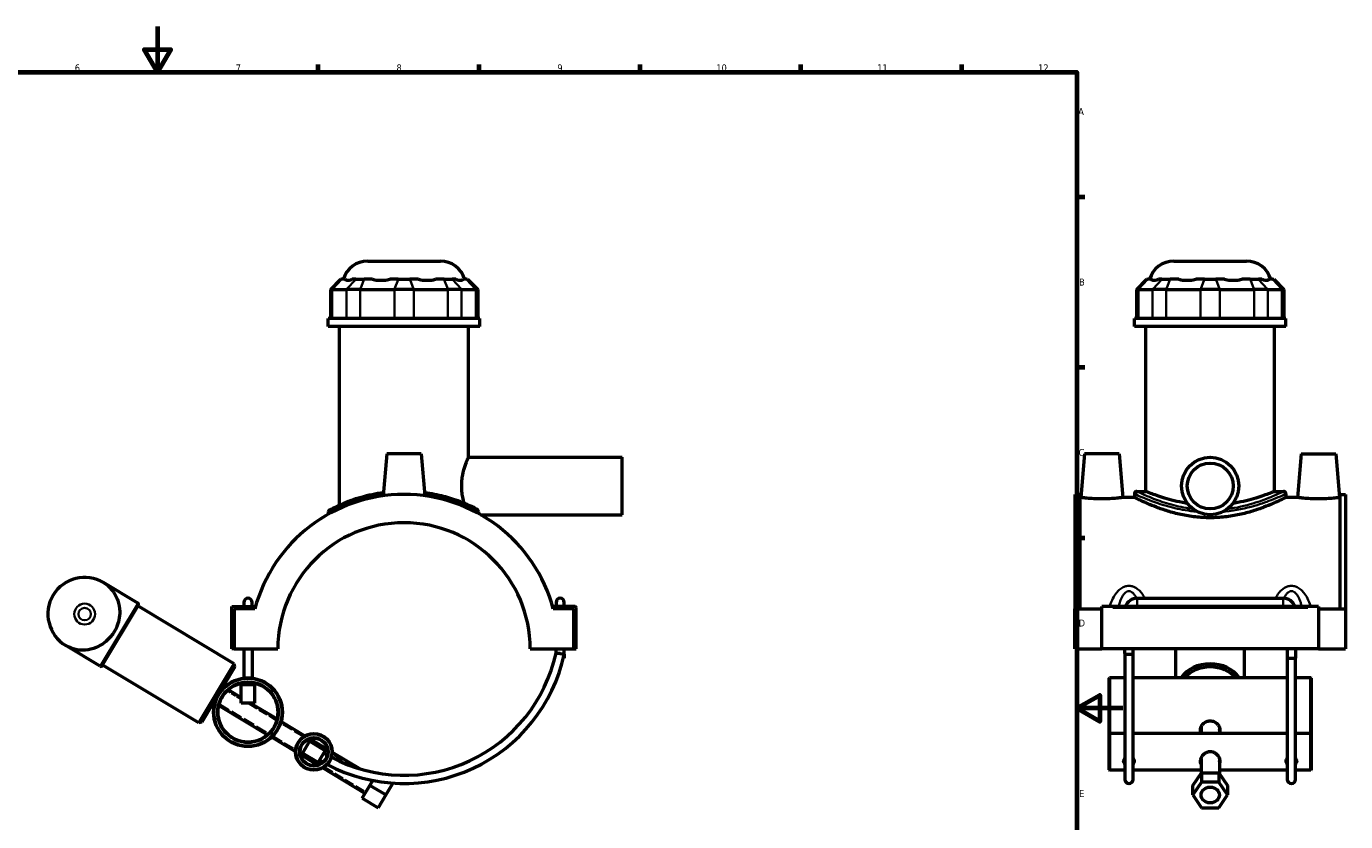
# Model space of a CAD drawing. Header units: millimetres. Extents: x 0 to 1084, y -8 to 1311.
# Tile 3 of 6: x 363 to 938, y 248 to 594. Entities that reach past the tile are written whole.
import ezdxf

# ---------------------------------------------------------------- set-up
doc = ezdxf.new("R2010")
doc.units = ezdxf.units.MM
doc.linetypes.add('DASHED', pattern=[0.2067, 0.1654, -0.0413])
for name, color, linetype, lineweight in [('Border (ANSI)', 7, 'Continuous', 70), ('Hidden Narrow (ANSI)', 7, 'DASHED', 25), ('Visible (ANSI)', 7, 'Continuous', 50), ('Visible Narrow (ANSI)', 7, 'Continuous', 35)]:
    doc.layers.add(name, color=color, linetype=linetype, lineweight=lineweight)
doc.styles.add('Note Text (ANSI)', font='tahoma.ttf')

# ---------------------------------------------------------------- blocks, each defined once
blk = doc.blocks.new('Borders Default Border')
at = {"layer": 'Border (ANSI)'}
for p, q in [((490.58, 574), (490.58, 577.45)), ((560.67, 574), (560.67, 577.45)), ((630.75, 574), (630.75, 577.45)), ((700.83, 574), (700.83, 577.45)), ((770.92, 574), (770.92, 577.45)), ((821, 519.75), (824.45, 519.75)), ((821, 445.5), (824.45, 445.5)), ((821, 371.25), (824.45, 371.25))]:
    blk.add_line(p, q, dxfattribs=at)
at = {"layer": 'Border (ANSI)', "flags": 128}
for points in [[(420.5, 594), (420.5, 574), (414.73, 584), (426.27, 584), (420.5, 574)], [(20, 20), (20, 574), (821, 574), (821, 20), (20, 20)], [(841, 297), (821, 297), (831, 302.77), (831, 291.23), (821, 297)]]:
    blk.add_lwpolyline(points, dxfattribs=at)
at = {"layer": 'Border (ANSI)', "attachment_point": 7, "style": 'Note Text (ANSI)'}
for s, insert, char_height in [('6', (384.49, 574.34), 3.05), ('7', (454.6, 574.4), 3.05), ('8', (524.63, 574.33), 3.05), ('9', (594.7, 574.34), 3.05), ('10', (663.96, 574.34), 3.048), ('11', (734.04, 574.4), 3.048), ('12', (804.13, 574.4), 3.048), ('A', (821.63, 555.35), 3.05), ('B', (821.99, 481.1), 3.05), ('C', (821.8, 406.8), 3.05), ('D', (821.81, 332.6), 3.05), ('E', (822.05, 258.35), 3.05)]:
    blk.add_mtext(s, dxfattribs=dict(at, insert=insert, char_height=char_height))

msp = doc.modelspace()

# ---------------------------------------------------------------- linework, layer by layer
at = {"layer": 'Hidden Narrow (ANSI)', "ltscale": 0.681111}
for p, q in [((449.052, 305.601), (448.746, 305.785)), ((445.392, 300.203), (445.698, 300.019))]:
    msp.add_line(p, q, dxfattribs=at)
at = {"layer": 'Hidden Narrow (ANSI)', "ltscale": 30.444231}
msp.add_line((447.461, 298.959), (469.037, 285.995), dxfattribs=at)
at = {"layer": 'Hidden Narrow (ANSI)', "ltscale": 13.579135}
msp.add_line((456.926, 300.869), (450.815, 304.541), dxfattribs=at)
at = {"layer": 'Hidden Narrow (ANSI)', "ltscale": 24.081869}
msp.add_line((472.391, 291.577), (459.591, 299.268), dxfattribs=at)
at = {"layer": 'Hidden Narrow (ANSI)', "ltscale": 27.973606}
for p, q in [((484.067, 284.562), (474.154, 290.518)), ((470.8, 284.936), (480.713, 278.98))]:
    msp.add_line(p, q, dxfattribs=at)
at = {"layer": 'Hidden Narrow (ANSI)', "ltscale": 24.381659}
for p, q in [((494.65, 278.203), (486.01, 283.394)), ((482.656, 277.812), (491.296, 272.621))]:
    msp.add_line(p, q, dxfattribs=at)
at = {"layer": 'Hidden Narrow (ANSI)', "ltscale": 25.804401}
msp.add_line((505.738, 271.54), (496.594, 277.035), dxfattribs=at)
at = {"layer": 'Hidden Narrow (ANSI)', "ltscale": 25.615032}
msp.add_line((493.24, 271.453), (511.394, 260.545), dxfattribs=at)
at = {"layer": 'Visible (ANSI)'}
for p, q in [((512.103, 491.807), (543.749, 491.807)), ((863.286, 491.807), (894.931, 491.807)), ((500.232, 483.827), (495.832, 479.427)), ((500.232, 483.827), (500.735, 483.827)), ((502.275, 483.827), (500.735, 483.827)), ((506.913, 483.827), (505.372, 483.827)), ((506.913, 483.827), (510.485, 483.827)), ((514.204, 483.827), (510.485, 483.827)), ((525.4, 483.827), (521.681, 483.827)), ((525.4, 483.827), (530.452, 483.827)), ((534.171, 483.827), (530.452, 483.827)), ((545.367, 483.827), (541.648, 483.827)), ((545.367, 483.827), (548.939, 483.827)), ((550.48, 483.827), (548.939, 483.827)), ((555.117, 483.827), (553.577, 483.827)), ((555.117, 483.827), (555.62, 483.827)), ((555.62, 483.827), (560.02, 479.427)), ((851.415, 483.827), (847.015, 479.427)), ((851.415, 483.827), (851.917, 483.827)), ((853.458, 483.827), (851.917, 483.827)), ((858.096, 483.827), (856.555, 483.827)), ((858.096, 483.827), (861.667, 483.827)), ((865.387, 483.827), (861.667, 483.827)), ((876.583, 483.827), (872.864, 483.827)), ((876.583, 483.827), (881.634, 483.827)), ((885.354, 483.827), (881.634, 483.827)), ((896.55, 483.827), (892.831, 483.827)), ((896.55, 483.827), (900.122, 483.827)), ((901.662, 483.827), (900.122, 483.827)), ((906.3, 483.827), (904.759, 483.827)), ((906.3, 483.827), (906.802, 483.827)), ((906.802, 483.827), (911.202, 479.427)), ((496.67, 479.427), (495.832, 479.427)), ((495.832, 479.427), (495.832, 466.727)), ((496.67, 479.427), (502.848, 479.427)), ((508.801, 479.427), (502.848, 479.427)), ((508.801, 479.427), (523.717, 479.427)), ((532.136, 479.427), (523.717, 479.427)), ((532.136, 479.427), (547.051, 479.427)), ((553.004, 479.427), (547.051, 479.427)), ((553.004, 479.427), (559.182, 479.427)), ((560.02, 479.427), (559.182, 479.427)), ((560.02, 479.427), (560.02, 466.727)), ((847.852, 479.427), (847.015, 479.427)), ((847.015, 479.427), (847.015, 466.727)), ((847.852, 479.427), (854.03, 479.427)), ((859.984, 479.427), (854.03, 479.427)), ((859.984, 479.427), (874.899, 479.427)), ((883.318, 479.427), (874.899, 479.427)), ((883.318, 479.427), (898.234, 479.427)), ((904.187, 479.427), (898.234, 479.427)), ((904.187, 479.427), (910.365, 479.427)), ((911.202, 479.427), (910.365, 479.427)), ((911.202, 479.427), (911.202, 466.727)), ((560.926, 466.727), (494.926, 466.727)), ((494.926, 463.307), (494.926, 466.727)), ((560.926, 463.307), (560.926, 466.727)), ((912.109, 466.727), (846.109, 466.727)), ((846.109, 463.307), (846.109, 466.727)), ((912.109, 463.307), (912.109, 466.727)), ((560.926, 463.307), (494.926, 463.307)), ((499.876, 385.454), (499.876, 463.307)), ((555.976, 406.307), (555.976, 463.307)), ((912.109, 463.307), (846.109, 463.307)), ((851.059, 391.447), (851.059, 463.307)), ((907.159, 391.447), (907.159, 463.307)), ((520.426, 407.807), (518.825, 389.509)), ((535.426, 407.807), (520.426, 407.807)), ((535.426, 407.807), (537.027, 389.509)), ((555.976, 406.307), (622.926, 406.307)), ((622.926, 381.307), (622.926, 406.307)), ((824.409, 407.807), (822.746, 388.807)), ((839.409, 407.807), (824.409, 407.807)), ((839.409, 407.807), (841.071, 388.807)), ((918.809, 407.807), (917.146, 388.807)), ((918.809, 407.807), (933.809, 407.807)), ((933.809, 407.807), (935.471, 388.807)), ((847.209, 391.447), (851.059, 391.447)), ((907.159, 391.447), (911.009, 391.447)), ((820.109, 390.127), (820.109, 340.307)), ((820.109, 390.127), (822.469, 390.127)), ((822.469, 340.307), (822.469, 390.127)), ((822.746, 388.807), (822.469, 388.807)), ((846.109, 388.807), (841.071, 388.807)), ((846.109, 390.347), (846.109, 388.807)), ((912.109, 390.347), (912.109, 388.807)), ((917.146, 388.807), (912.109, 388.807)), ((935.749, 388.807), (935.471, 388.807)), ((935.749, 340.307), (935.749, 390.127)), ((935.749, 390.127), (938.109, 390.127)), ((938.109, 390.127), (938.109, 340.307)), ((494.926, 382.338), (494.926, 381.484)), ((561.239, 381.307), (622.926, 381.307)), ((412.022, 342.718), (397.022, 351.731)), ((847.309, 344.907), (910.909, 344.907)), ((412.193, 342.032), (396.227, 315.46)), ((453.937, 316.366), (411.936, 341.603)), ((452.926, 341.307), (463.198, 341.307)), ((452.926, 322.857), (452.926, 341.307)), ((462.92, 340.307), (453.926, 340.307)), ((453.926, 340.307), (453.926, 322.857)), ((458.126, 343.107), (458.126, 341.307)), ((461.726, 341.307), (461.726, 343.107)), ((602.426, 341.307), (592.654, 341.307)), ((601.926, 340.307), (592.932, 340.307)), ((594.126, 343.107), (594.126, 341.307)), ((597.726, 341.307), (597.726, 343.107)), ((601.926, 322.857), (601.926, 340.307)), ((602.926, 322.857), (602.926, 340.807)), ((820.109, 340.307), (831.909, 340.307)), ((820.109, 322.857), (820.109, 340.307)), ((831.909, 340.807), (831.909, 341.307)), ((926.309, 341.307), (831.909, 341.307)), ((831.909, 322.857), (831.909, 340.807)), ((926.309, 341.307), (926.309, 340.807)), ((926.309, 340.807), (926.309, 322.857)), ((926.309, 340.307), (938.109, 340.307)), ((938.109, 340.307), (938.109, 322.857)), ((395.541, 315.289), (380.541, 324.302)), ((453.926, 322.857), (452.926, 322.857)), ((453.926, 322.857), (472.926, 322.857)), ((458.126, 322.857), (458.126, 310.16)), ((461.726, 322.857), (461.726, 310.16)), ((582.926, 322.857), (601.926, 322.857)), ((594.126, 320.982), (594.126, 322.857)), ((597.726, 320.593), (597.726, 322.857)), ((601.926, 322.857), (602.926, 322.857)), ((820.109, 322.857), (831.909, 322.857)), ((926.309, 322.857), (831.909, 322.857)), ((841.909, 320.787), (841.909, 322.857)), ((845.509, 320.787), (845.509, 322.857)), ((864.109, 310.268), (864.109, 322.857)), ((894.109, 310.268), (894.109, 322.857)), ((912.709, 322.857), (912.709, 318.746)), ((916.309, 322.857), (916.309, 318.746)), ((926.309, 322.857), (938.109, 322.857)), ((438.486, 290.651), (453.937, 316.366)), ((454.279, 314.994), (453.937, 316.366)), ((595.926, 320.787), (597.726, 320.593)), ((597.303, 318.746), (597.726, 318.746)), ((597.726, 320.593), (597.685, 320.403)), ((597.726, 320.593), (597.726, 318.746)), ((841.909, 320.787), (841.909, 266.007)), ((845.509, 266.007), (845.509, 320.787)), ((912.709, 318.746), (916.309, 318.746)), ((912.709, 318.746), (912.709, 266.007)), ((916.309, 266.007), (916.309, 318.746)), ((438.486, 290.651), (396.485, 315.888)), ((454.279, 314.994), (439.858, 290.993)), ((449.129, 306.422), (449.594, 306.143)), ((451.384, 305.068), (456.926, 301.737)), ((462.926, 307.268), (456.926, 307.268)), ((456.926, 299.268), (456.926, 307.268)), ((458.126, 308.143), (458.126, 307.268)), ((461.726, 308.143), (461.726, 307.268)), ((462.926, 299.268), (462.926, 307.268)), ((835.109, 310.068), (835.309, 310.268)), ((835.109, 285.807), (835.109, 310.068)), ((835.309, 310.268), (835.309, 286.007)), ((841.709, 310.268), (835.309, 310.268)), ((912.509, 310.268), (845.709, 310.268)), ((922.909, 310.268), (916.509, 310.268)), ((922.909, 286.007), (922.909, 310.268)), ((923.109, 310.068), (922.909, 310.268)), ((923.109, 310.068), (923.109, 285.807)), ((445.008, 299.565), (445.474, 299.285)), ((462.926, 299.268), (456.926, 299.268)), ((461.035, 299.268), (472.589, 292.326)), ((447.263, 298.21), (468.469, 285.469)), ((439.858, 290.993), (438.486, 290.651)), ((474.378, 291.251), (484.775, 285.004)), ((875.109, 288.809), (875.109, 286.007)), ((883.109, 288.809), (883.109, 286.007)), ((470.258, 284.394), (480.654, 278.147)), ((486.77, 282.639), (483.679, 277.496)), ((493.627, 278.519), (486.77, 282.639)), ((486.88, 283.739), (494.547, 279.133)), ((835.109, 285.807), (835.309, 286.007)), ((835.109, 270.207), (835.109, 285.807)), ((835.309, 286.007), (835.309, 270.007)), ((841.909, 286.007), (835.309, 286.007)), ((912.709, 286.007), (845.509, 286.007)), ((922.909, 286.007), (916.309, 286.007)), ((922.909, 270.007), (922.909, 286.007)), ((923.109, 285.807), (922.909, 286.007)), ((923.109, 285.807), (923.109, 270.207)), ((482.76, 276.882), (490.426, 272.275)), ((490.537, 273.376), (483.679, 277.496)), ((490.537, 273.376), (493.627, 278.519)), ((496.652, 277.868), (508.826, 270.553)), ((492.532, 271.01), (511.01, 259.907)), ((835.109, 270.207), (835.309, 270.007)), ((875.109, 275.185), (875.109, 268.532)), ((883.109, 275.185), (883.109, 268.532)), ((923.109, 270.207), (922.909, 270.007)), ((513.07, 263.336), (514.374, 265.505)), ((516.355, 268.801), (516.416, 268.903)), ((516.416, 268.903), (516.677, 268.746)), ((523.028, 264.375), (519.928, 259.216)), ((841.909, 270.007), (835.309, 270.007)), ((875.109, 270.007), (845.509, 270.007)), ((871.609, 263.336), (875.359, 268.903)), ((875.359, 264.783), (871.609, 259.216)), ((875.359, 268.903), (875.359, 264.783)), ((875.359, 268.903), (882.859, 268.903)), ((882.859, 264.783), (875.359, 264.783)), ((882.859, 268.903), (882.859, 264.783)), ((882.859, 268.903), (886.609, 263.336)), ((886.609, 259.216), (882.859, 264.783)), ((912.709, 270.007), (883.109, 270.007)), ((922.909, 270.007), (916.309, 270.007)), ((509.725, 257.768), (513.07, 263.336)), ((519.928, 259.216), (513.07, 263.336)), ((519.928, 259.216), (516.583, 253.648)), ((871.609, 259.216), (871.609, 263.336)), ((871.609, 259.216), (875.359, 253.648)), ((882.859, 253.648), (886.609, 259.216)), ((886.609, 263.336), (886.609, 259.216)), ((509.725, 257.768), (516.583, 253.648)), ((875.359, 253.648), (882.859, 253.648))]:
    msp.add_line(p, q, dxfattribs=at)
for centre, radius in [((879.109, 393.807), 12.5), ((879.109, 393.807), 10), ((459.926, 295.268), 15), ((459.926, 295.268), 14.8), ((459.926, 295.268), 13.2), ((459.926, 295.268), 13), ((488.653, 278.007), 8), ((488.653, 278.007), 7.8), ((488.653, 278.007), 6.2), ((488.653, 278.007), 6)]:
    msp.add_circle(centre, radius, dxfattribs=at)
for centre, radius, start, end in [((512.103, 480.807), 11, 90, 164.065072), ((543.749, 480.807), 11, 15.934928, 90), ((863.286, 480.807), 11, 90, 164.065072), ((894.931, 480.807), 11, 15.934928, 90), ((847.209, 390.347), 1.1, 90, 180), ((911.009, 390.347), 1.1, 0, 90), ((527.926, 322.807), 67.32, 15.067242, 164.932758), ((496.026, 382.338), 1.1, 118.184524, 180), ((527.926, 322.807), 55, 0.052087, 179.947913), ((388.781, 338.016), 16, 59, 239), ((459.926, 343.107), 1.8, 0, 180), ((595.926, 343.107), 1.8, 0, 180), ((847.309, 339.507), 5.4, 90, 160.528779), ((910.909, 339.507), 5.4, 19.471221, 90), ((411.765, 342.289), 0.5, 329, 59), ((602.426, 340.807), 0.5, 0, 90), ((527.926, 335.602), 71.395, 242.065272, 347.70902), ((527.926, 335.602), 67.795, 242.187703, 347.546285), ((395.799, 315.717), 0.5, 239, 329), ((527.926, 335.602), 67.795, 239, 240.451035), ((527.926, 335.602), 71.395, 239, 240.388639), ((843.709, 266.007), 1.8, 180, 0), ((914.509, 266.007), 1.8, 180, 0)]:
    msp.add_arc(centre, radius, start, end, dxfattribs=at)
for centre, major_axis, ratio, start_param, end_param in [((843.709, 320.787), (-1.8, 0), 0.1076723, 0, 3.1415927), ((879.109, 303.509), (-15, 0), 0.8571673, 3.6951485, 5.7296294), ((879.109, 302.994), (14, 0), 0.8571673, 0.6512551, 2.4903375), ((843.709, 275.947), (3, 0), 0.8571673, 3.9604247, 4.0688879), ((843.709, 275.947), (3, 0), 0.8571673, 5.3558901, 5.4643533), ((914.509, 275.947), (-3, 0), 0.8571673, 0.8188321, 0.9272952), ((914.509, 275.947), (-3, 0), 0.8571673, 2.2142974, 2.3227606)]:
    msp.add_ellipse(centre, major_axis=major_axis, ratio=ratio, start_param=start_param, end_param=end_param, dxfattribs=at)
for major_axis in [(4, 0), (-4, 0)]:
    msp.add_ellipse((879.109, 259.216), major_axis=major_axis, ratio=0.8571673, dxfattribs=at)
for points, knots in [([(502.275, 483.827), (502.342, 483.747), (502.422, 483.677), (502.753, 483.47), (503.078, 483.403), (503.432, 483.403), (503.787, 483.403), (504.236, 483.47), (504.95, 483.677), (505.158, 483.747), (505.372, 483.827)], [4.45870578, 4.45870578, 4.45870578, 4.45870578, 4.56597929, 4.56597929, 4.84390204, 4.84390204, 4.84390204, 5.1218248, 5.1218248, 5.22909831, 5.22909831, 5.22909831, 5.22909831]), ([(514.204, 483.827), (514.513, 483.747), (514.834, 483.677), (516.016, 483.47), (516.925, 483.403), (517.78, 483.403), (518.636, 483.403), (519.596, 483.47), (520.937, 483.677), (521.312, 483.747), (521.681, 483.827)], [4.45870578, 4.45870578, 4.45870578, 4.45870578, 4.56597929, 4.56597929, 4.84390204, 4.84390204, 4.84390204, 5.1218248, 5.1218248, 5.22909831, 5.22909831, 5.22909831, 5.22909831]), ([(534.171, 483.827), (534.541, 483.747), (534.915, 483.677), (536.256, 483.47), (537.216, 483.403), (538.072, 483.403), (538.928, 483.403), (539.836, 483.47), (541.018, 483.677), (541.339, 483.747), (541.648, 483.827)], [4.45870578, 4.45870578, 4.45870578, 4.45870578, 4.56597929, 4.56597929, 4.84390204, 4.84390204, 4.84390204, 5.1218248, 5.1218248, 5.22909831, 5.22909831, 5.22909831, 5.22909831]), ([(550.48, 483.827), (550.694, 483.747), (550.902, 483.677), (551.616, 483.47), (552.065, 483.403), (552.42, 483.403), (552.774, 483.403), (553.099, 483.47), (553.43, 483.677), (553.51, 483.747), (553.577, 483.827)], [4.45870578, 4.45870578, 4.45870578, 4.45870578, 4.56597929, 4.56597929, 4.84390204, 4.84390204, 4.84390204, 5.1218248, 5.1218248, 5.22909831, 5.22909831, 5.22909831, 5.22909831]), ([(853.458, 483.827), (853.525, 483.747), (853.604, 483.677), (853.936, 483.47), (854.26, 483.403), (854.615, 483.403), (854.969, 483.403), (855.419, 483.47), (856.132, 483.677), (856.341, 483.747), (856.555, 483.827)], [4.45870578, 4.45870578, 4.45870578, 4.45870578, 4.56597929, 4.56597929, 4.84390204, 4.84390204, 4.84390204, 5.1218248, 5.1218248, 5.22909831, 5.22909831, 5.22909831, 5.22909831]), ([(865.387, 483.827), (865.695, 483.747), (866.016, 483.677), (867.199, 483.47), (868.107, 483.403), (868.963, 483.403), (869.819, 483.403), (870.779, 483.47), (872.12, 483.677), (872.494, 483.747), (872.864, 483.827)], [4.45870578, 4.45870578, 4.45870578, 4.45870578, 4.56597929, 4.56597929, 4.84390204, 4.84390204, 4.84390204, 5.1218248, 5.1218248, 5.22909831, 5.22909831, 5.22909831, 5.22909831]), ([(885.354, 483.827), (885.723, 483.747), (886.098, 483.677), (887.438, 483.47), (888.398, 483.403), (889.254, 483.403), (890.11, 483.403), (891.018, 483.47), (892.201, 483.677), (892.522, 483.747), (892.831, 483.827)], [4.45870578, 4.45870578, 4.45870578, 4.45870578, 4.56597929, 4.56597929, 4.84390204, 4.84390204, 4.84390204, 5.1218248, 5.1218248, 5.22909831, 5.22909831, 5.22909831, 5.22909831]), ([(901.662, 483.827), (901.876, 483.747), (902.085, 483.677), (902.798, 483.47), (903.248, 483.403), (903.602, 483.403), (903.957, 483.403), (904.281, 483.47), (904.613, 483.677), (904.692, 483.747), (904.759, 483.827)], [4.45870578, 4.45870578, 4.45870578, 4.45870578, 4.56597929, 4.56597929, 4.84390204, 4.84390204, 4.84390204, 5.1218248, 5.1218248, 5.22909831, 5.22909831, 5.22909831, 5.22909831]), ([(554.153, 386.239), (553.913, 387.068), (553.681, 388.001), (553.35, 389.76), (553.233, 390.564), (553.076, 392.188), (553.037, 393.009), (553.037, 394.604), (553.076, 395.425), (553.233, 397.05), (553.35, 397.853), (553.783, 400.157), (554.182, 401.547), (554.911, 403.742), (555.292, 404.701), (555.694, 405.663), (555.8, 405.907), (555.941, 406.229), (555.976, 406.307), (555.976, 406.307)], [3.0386685, 3.0386685, 3.0386685, 3.0386685, 3.3475503, 3.3475503, 3.5868832, 3.5868832, 3.826216, 3.826216, 4.0655489, 4.0655489, 4.3048818, 4.3048818, 4.7835475, 4.7835475, 5.2614358, 5.2614358, 5.5003799, 5.5003799, 5.7393241, 5.7393241, 5.7393241, 5.7393241]), ([(518.945, 390.855), (517.233, 390.629), (515.568, 390.345), (510.604, 389.314), (507.551, 388.411), (501.691, 386.329), (499.134, 385.142), (496.825, 384.001), (496.308, 383.732), (495.663, 383.393), (495.508, 383.31), (495.507, 383.309)], [16.0895556, 16.0895556, 16.0895556, 16.0895556, 16.6172098, 16.6172098, 17.7334193, 17.7334193, 19.1330705, 19.1330705, 19.7221165, 19.7221165, 20.2608427, 20.2608427, 20.2608427, 20.2608427]), ([(559.445, 383.782), (559.386, 383.812), (559.325, 383.844), (558.427, 384.305), (557.126, 384.953), (553.575, 386.507), (551.244, 387.427), (547.466, 388.616), (546.335, 388.943), (542.614, 389.908), (539.831, 390.468), (536.908, 390.856)], [10.8825414, 10.8825414, 10.8825414, 10.8825414, 10.9565871, 10.9565871, 11.9203279, 11.9203279, 12.9803275, 12.9803275, 13.4003602, 13.4003602, 14.3016859, 14.3016859, 14.3016859, 14.3016859]), ([(869.16, 386.239), (868.877, 386.283), (868.596, 386.329), (866.593, 386.669), (864.945, 387.018), (861.903, 387.757), (860.509, 388.146), (858.041, 388.891), (856.881, 389.273), (854.829, 389.987), (853.937, 390.318), (852.499, 390.868), (851.952, 391.086), (851.231, 391.375), (851.059, 391.447), (851.059, 391.447)], [0.984239, 0.984239, 0.984239, 0.984239, 1.07095, 1.07095, 1.606425, 1.606425, 2.1419, 2.1419, 2.6767805, 2.6767805, 3.211661, 3.211661, 3.7465414, 3.7465414, 4.2814219, 4.2814219, 4.2814219, 4.2814219]), ([(907.159, 391.447), (907.159, 391.447), (906.986, 391.375), (906.266, 391.086), (905.719, 390.868), (904.281, 390.318), (903.389, 389.987), (901.336, 389.273), (900.176, 388.891), (897.709, 388.146), (896.314, 387.757), (893.272, 387.018), (891.625, 386.669), (889.622, 386.329), (889.34, 386.283), (889.057, 386.239)], [12.8442658, 12.8442658, 12.8442658, 12.8442658, 13.3791463, 13.3791463, 13.9140267, 13.9140267, 14.4489072, 14.4489072, 14.9837877, 14.9837877, 15.5192627, 15.5192627, 16.0547377, 16.0547377, 16.1414487, 16.1414487, 16.1414487, 16.1414487]), ([(831.909, 388.16), (830.75, 388.16), (829.517, 388.194), (827.253, 388.317), (826.222, 388.405), (824.602, 388.567), (823.902, 388.653), (822.974, 388.773), (822.746, 388.807), (822.746, 388.807)], [2.7734932, 2.7734932, 2.7734932, 2.7734932, 3.1209883, 3.1209883, 3.4684834, 3.4684834, 3.8143624, 3.8143624, 4.1602414, 4.1602414, 4.1602414, 4.1602414]), ([(841.071, 388.807), (841.071, 388.807), (840.842, 388.773), (839.912, 388.652), (839.21, 388.566), (837.588, 388.404), (836.558, 388.317), (834.297, 388.194), (833.065, 388.16), (831.909, 388.16)], [6.9337362, 6.9337362, 6.9337362, 6.9337362, 7.2801736, 7.2801736, 7.626611, 7.626611, 7.9735469, 7.9735469, 8.3204828, 8.3204828, 8.3204828, 8.3204828]), ([(879.109, 379.964), (876.992, 379.964), (874.818, 380.085), (870.522, 380.566), (868.4, 380.925), (864.35, 381.806), (862.419, 382.327), (858.854, 383.423), (857.22, 383.997), (854.332, 385.089), (852.972, 385.647), (850.562, 386.687), (849.512, 387.168), (847.816, 387.965), (847.168, 388.282), (846.315, 388.703), (846.109, 388.807), (846.109, 388.807)], [0, 0, 0, 0, 0.6351101, 0.6351101, 1.2702202, 1.2702202, 1.9053302, 1.9053302, 2.5404403, 2.5404403, 3.1738191, 3.1738191, 3.8071978, 3.8071978, 4.4405765, 4.4405765, 5.0739553, 5.0739553, 5.0739553, 5.0739553]), ([(912.109, 388.807), (912.109, 388.807), (911.903, 388.703), (911.049, 388.282), (910.401, 387.965), (908.705, 387.168), (907.655, 386.687), (905.245, 385.647), (903.885, 385.089), (900.997, 383.997), (899.363, 383.423), (895.798, 382.327), (893.867, 381.806), (889.817, 380.925), (887.695, 380.566), (883.399, 380.085), (881.226, 379.964), (879.109, 379.964)], [15.2218659, 15.2218659, 15.2218659, 15.2218659, 15.8552446, 15.8552446, 16.4886233, 16.4886233, 17.1220021, 17.1220021, 17.7553808, 17.7553808, 18.3904909, 18.3904909, 19.025601, 19.025601, 19.6607111, 19.6607111, 20.2958212, 20.2958212, 20.2958212, 20.2958212]), ([(926.309, 388.16), (925.152, 388.16), (923.921, 388.194), (921.659, 388.317), (920.63, 388.404), (919.007, 388.566), (918.306, 388.652), (917.375, 388.773), (917.146, 388.807), (917.146, 388.807)], [0, 0, 0, 0, 0.3469359, 0.3469359, 0.6938718, 0.6938718, 1.0403092, 1.0403092, 1.3867466, 1.3867466, 1.3867466, 1.3867466]), ([(935.471, 388.807), (935.471, 388.807), (935.243, 388.773), (934.315, 388.653), (933.615, 388.567), (931.995, 388.405), (930.964, 388.317), (928.7, 388.194), (927.467, 388.16), (926.309, 388.16)], [4.1602414, 4.1602414, 4.1602414, 4.1602414, 4.5061204, 4.5061204, 4.8519994, 4.8519994, 5.1994945, 5.1994945, 5.5469896, 5.5469896, 5.5469896, 5.5469896]), ([(560.467, 382.574), (560.373, 382.845), (560.214, 383.114), (559.869, 383.495), (559.711, 383.626), (559.513, 383.746), (559.479, 383.764), (559.445, 383.782)], [-0.18938982, -0.18938982, -0.18938982, -0.18938982, -0.08467404, -0.08467404, -0.01369727, -0.01369727, 0, 0, 0, 0]), ([(560.84, 381.534), (560.78, 381.694), (560.691, 381.939), (560.541, 382.363), (560.505, 382.465), (560.467, 382.574)], [5.94427729, 5.94427729, 5.94427729, 5.94427729, 6.18851757, 6.18851757, 6.2595703, 6.2595703, 6.2595703, 6.2595703]), ([(397.022, 351.731), (397.027, 351.728), (397.032, 351.725), (398.385, 350.91), (399.604, 349.866), (401.727, 347.296), (402.624, 345.729), (403.72, 342.499), (404.02, 340.896), (404.073, 337.981), (403.961, 336.729), (403.465, 334.403), (403.134, 333.351), (402.389, 331.621), (402.041, 330.942), (401.253, 329.63), (400.816, 329.004), (399.639, 327.534), (398.865, 326.748), (397.045, 325.218), (395.991, 324.531), (393.393, 323.209), (391.836, 322.722), (388.471, 322.173), (386.666, 322.229), (383.399, 322.898), (381.906, 323.484), (380.55, 324.296), (380.546, 324.299), (380.541, 324.302)], [-0.0025077, -0.0025077, -0.0025077, -0.0025077, 0, 0, 0.6909332, 0.6909332, 1.4201268, 1.4201268, 2.0137299, 2.0137299, 2.4300479, 2.4300479, 2.7733785, 2.7733785, 3.0047135, 3.0047135, 3.2360484, 3.2360484, 3.579379, 3.579379, 3.995697, 3.995697, 4.5893001, 4.5893001, 5.3184937, 5.3184937, 6.0094269, 6.0094269, 6.0119346, 6.0119346, 6.0119346, 6.0119346]), ([(595.926, 320.787), (595.917, 320.788), (595.907, 320.789), (595.661, 320.815), (595.428, 320.84), (594.992, 320.887), (594.795, 320.909), (594.464, 320.945), (594.335, 320.959), (594.168, 320.977), (594.126, 320.982), (594.126, 320.982)], [-0.56611419, -0.56611419, -0.56611419, -0.56611419, -0.56325535, -0.56325535, -0.4919479, -0.4919479, -0.42016259, -0.42016259, -0.34859617, -0.34859617, -0.28159529, -0.28159529, -0.28159529, -0.28159529]), ([(841.909, 310.243), (841.892, 310.245), (841.876, 310.247), (841.759, 310.261), (841.709, 310.268), (841.709, 310.268)], [0.818811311, 0.818811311, 0.818811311, 0.818811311, 0.829773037, 0.829773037, 0.905206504, 0.905206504, 0.905206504, 0.905206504]), ([(845.709, 310.268), (845.709, 310.268), (845.658, 310.261), (845.541, 310.247), (845.525, 310.245), (845.509, 310.243)], [0.301735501, 0.301735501, 0.301735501, 0.301735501, 0.377168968, 0.377168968, 0.388130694, 0.388130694, 0.388130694, 0.388130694]), ([(912.709, 310.243), (912.692, 310.245), (912.676, 310.247), (912.559, 310.261), (912.509, 310.268), (912.509, 310.268)], [0.818811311, 0.818811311, 0.818811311, 0.818811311, 0.829773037, 0.829773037, 0.905206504, 0.905206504, 0.905206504, 0.905206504]), ([(916.509, 310.268), (916.509, 310.268), (916.458, 310.261), (916.341, 310.247), (916.325, 310.245), (916.309, 310.243)], [0.301735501, 0.301735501, 0.301735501, 0.301735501, 0.377168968, 0.377168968, 0.388130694, 0.388130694, 0.388130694, 0.388130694]), ([(875.109, 286.347), (874.942, 286.726), (874.859, 287.139), (874.859, 288.003), (874.967, 288.508), (875.401, 289.464), (875.728, 289.914), (876.479, 290.637), (876.955, 290.959), (878.001, 291.393), (878.572, 291.502), (879.646, 291.502), (880.216, 291.393), (881.262, 290.959), (881.738, 290.637), (882.489, 289.914), (882.816, 289.464), (883.251, 288.508), (883.359, 288.003), (883.359, 287.139), (883.276, 286.726), (883.108, 286.347)], [0.502905, 0.502905, 0.502905, 0.502905, 0.6441906, 0.6441906, 0.8052194, 0.8052194, 0.9662481, 0.9662481, 1.1273147, 1.1273147, 1.2883813, 1.2883813, 1.4494478, 1.4494478, 1.6105144, 1.6105144, 1.7715431, 1.7715431, 1.9325719, 1.9325719, 2.0738575, 2.0738575, 2.0738575, 2.0738575]), ([(875.109, 272.723), (875.087, 272.768), (875.067, 272.815), (874.902, 273.229), (874.839, 273.638), (874.89, 274.516), (875.006, 274.97), (875.408, 275.877), (875.697, 276.319), (876.446, 277.142), (876.921, 277.511), (877.907, 277.989), (878.398, 278.125), (879.173, 278.169), (879.441, 278.154), (880.044, 278.053), (880.371, 277.95), (881.165, 277.586), (881.604, 277.273), (882.395, 276.493), (882.734, 276.014), (883.185, 275.055), (883.314, 274.59), (883.382, 273.702), (883.329, 273.295), (883.168, 272.856), (883.14, 272.789), (883.109, 272.723)], [3.123262, 3.123262, 3.123262, 3.123262, 3.142531, 3.142531, 3.292803, 3.292803, 3.445025, 3.445025, 3.6041087, 3.6041087, 3.7811013, 3.7811013, 3.9334186, 3.9334186, 4.0139041, 4.0139041, 4.1166259, 4.1166259, 4.2759931, 4.2759931, 4.4512512, 4.4512512, 4.6069623, 4.6069623, 4.7557094, 4.7557094, 4.7836504, 4.7836504, 4.7836504, 4.7836504]), ([(841.909, 272.726), (841.779, 272.851), (841.667, 272.996), (841.467, 273.382), (841.409, 273.638), (841.409, 274.136), (841.467, 274.41), (841.667, 274.85), (841.779, 275.025), (841.909, 275.181)], [0.89763439, 0.89763439, 0.89763439, 0.89763439, 0.95889388, 0.95889388, 1.04605419, 1.04605419, 1.1332145, 1.1332145, 1.19447399, 1.19447399, 1.19447399, 1.19447399]), ([(841.49, 274.416), (841.515, 274.339), (841.547, 274.264), (841.668, 274.038), (841.78, 273.898), (841.909, 273.779)], [0.409737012, 0.409737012, 0.409737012, 0.409737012, 0.438057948, 0.438057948, 0.499524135, 0.499524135, 0.499524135, 0.499524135]), ([(845.508, 275.181), (845.638, 275.025), (845.75, 274.85), (845.95, 274.41), (846.009, 274.136), (846.009, 273.638), (845.95, 273.382), (845.75, 272.996), (845.638, 272.851), (845.508, 272.726)], [0.20026493, 0.20026493, 0.20026493, 0.20026493, 0.26152442, 0.26152442, 0.34868473, 0.34868473, 0.43584504, 0.43584504, 0.49710453, 0.49710453, 0.49710453, 0.49710453]), ([(845.508, 273.779), (845.638, 273.898), (845.749, 274.038), (845.87, 274.264), (845.902, 274.339), (845.928, 274.416)], [0.902379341, 0.902379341, 0.902379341, 0.902379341, 0.963845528, 0.963845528, 0.992166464, 0.992166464, 0.992166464, 0.992166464]), ([(874.902, 274.416), (874.921, 274.307), (874.947, 274.202), (875.015, 273.986), (875.058, 273.878), (875.109, 273.776)], [2.315731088, 2.315731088, 2.315731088, 2.315731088, 2.356685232, 2.356685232, 2.402377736, 2.402377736, 2.402377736, 2.402377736]), ([(883.109, 273.776), (883.11, 273.778), (883.111, 273.78), (883.207, 273.977), (883.275, 274.189), (883.316, 274.416)], [0.724605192, 0.724605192, 0.724605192, 0.724605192, 0.725556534, 0.725556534, 0.808538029, 0.808538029, 0.808538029, 0.808538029]), ([(912.709, 272.726), (912.579, 272.851), (912.467, 272.996), (912.267, 273.382), (912.209, 273.638), (912.209, 274.136), (912.267, 274.41), (912.467, 274.85), (912.579, 275.025), (912.709, 275.181)], [0.89763439, 0.89763439, 0.89763439, 0.89763439, 0.95889388, 0.95889388, 1.04605419, 1.04605419, 1.1332145, 1.1332145, 1.19447399, 1.19447399, 1.19447399, 1.19447399]), ([(912.29, 274.416), (912.315, 274.339), (912.347, 274.264), (912.468, 274.038), (912.58, 273.898), (912.709, 273.779)], [0.409737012, 0.409737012, 0.409737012, 0.409737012, 0.438057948, 0.438057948, 0.499524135, 0.499524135, 0.499524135, 0.499524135]), ([(916.308, 275.181), (916.438, 275.025), (916.55, 274.85), (916.75, 274.41), (916.809, 274.136), (916.809, 273.638), (916.75, 273.382), (916.55, 272.996), (916.438, 272.851), (916.308, 272.726)], [0.20026493, 0.20026493, 0.20026493, 0.20026493, 0.26152442, 0.26152442, 0.34868473, 0.34868473, 0.43584504, 0.43584504, 0.49710453, 0.49710453, 0.49710453, 0.49710453]), ([(916.308, 273.779), (916.438, 273.898), (916.549, 274.038), (916.67, 274.264), (916.702, 274.339), (916.728, 274.416)], [0.902379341, 0.902379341, 0.902379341, 0.902379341, 0.963845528, 0.963845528, 0.992166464, 0.992166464, 0.992166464, 0.992166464])]:
    msp.add_open_spline(points, degree=3, knots=knots, dxfattribs=at)
for points in [[(874.902, 288.065), (874.943, 287.831), (875.012, 287.601), (875.109, 287.383)], [(883.108, 287.383), (883.206, 287.601), (883.274, 287.831), (883.315, 288.065)]]:
    msp.add_open_spline(points, degree=3, dxfattribs=at)
at = {"layer": 'Visible Narrow (ANSI)'}
for p, q in [((500.532, 483.607), (496.873, 479.647)), ((506.71, 483.607), (503.051, 479.647)), ((510.401, 483.607), (508.885, 479.647)), ((525.316, 483.607), (523.801, 479.647)), ((530.536, 483.607), (532.051, 479.647)), ((545.451, 483.607), (546.967, 479.647)), ((549.142, 483.607), (552.801, 479.647)), ((555.321, 483.607), (558.979, 479.647)), ((851.714, 483.607), (848.056, 479.647)), ((857.892, 483.607), (854.234, 479.647)), ((861.583, 483.607), (860.068, 479.647)), ((876.499, 483.607), (874.983, 479.647)), ((881.719, 483.607), (883.234, 479.647)), ((896.634, 483.607), (898.149, 479.647)), ((900.325, 483.607), (903.984, 479.647)), ((906.503, 483.607), (910.162, 479.647)), ((496.67, 467.362), (496.67, 478.792)), ((502.848, 478.792), (502.848, 467.362)), ((508.801, 467.362), (508.801, 478.792)), ((523.717, 478.792), (523.717, 467.362)), ((532.136, 467.362), (532.136, 478.792)), ((547.051, 478.792), (547.051, 467.362)), ((553.004, 467.362), (553.004, 478.792)), ((559.182, 478.792), (559.182, 467.362)), ((847.852, 467.362), (847.852, 478.792)), ((854.03, 478.792), (854.03, 467.362)), ((859.984, 467.362), (859.984, 478.792)), ((874.899, 478.792), (874.899, 467.362)), ((883.318, 467.362), (883.318, 478.792)), ((898.234, 478.792), (898.234, 467.362)), ((904.187, 467.362), (904.187, 478.792)), ((910.365, 478.792), (910.365, 467.362)), ((847.309, 341.329), (847.309, 344.884)), ((910.909, 341.329), (910.909, 344.884)), ((395.642, 315.457), (411.921, 342.549)), ((836.629, 340.807), (921.589, 340.807)), ((597.679, 320.405), (596.064, 320.757))]:
    msp.add_line(p, q, dxfattribs=at)
for radius in [4.538, 2.715]:
    msp.add_circle((388.781, 338.016), radius, dxfattribs=at)
msp.add_ellipse((843.709, 320.787), major_axis=(-1.8, 0), ratio=0.2128766, start_param=0.1570796, end_param=2.984513, dxfattribs=at)
for points, knots in [([(871.641, 383.782), (871.402, 383.812), (871.164, 383.844), (867.833, 384.305), (864.897, 384.953), (859.294, 386.507), (856.679, 387.427), (853.617, 388.616), (852.814, 388.943), (850.096, 390.085), (848.651, 390.763), (847.434, 391.338), (847.211, 391.444), (847.21, 391.445)], [10.8825414, 10.8825414, 10.8825414, 10.8825414, 10.9565871, 10.9565871, 11.9203279, 11.9203279, 12.9803275, 12.9803275, 13.4003602, 13.4003602, 14.5442874, 14.5442874, 15.19562, 15.19562, 15.19562, 15.19562]), ([(911.008, 391.446), (911.006, 391.444), (910.49, 391.193), (908.567, 390.305), (907.228, 389.699), (903.437, 388.135), (900.788, 387.127), (894.425, 385.196), (890.623, 384.294), (886.576, 383.782)], [25.3260552, 25.3260552, 25.3260552, 25.3260552, 26.3113536, 26.3113536, 27.2307454, 27.2307454, 28.3862253, 28.3862253, 29.6391684, 29.6391684, 29.6391684, 29.6391684]), ([(494.927, 382.339), (494.927, 382.34), (495.085, 382.422), (495.741, 382.755), (496.269, 383.021), (498.618, 384.143), (501.222, 385.311), (507.186, 387.36), (510.294, 388.248), (515.367, 389.266), (517.084, 389.549), (518.85, 389.773)], [-20.2608427, -20.2608427, -20.2608427, -20.2608427, -19.7221165, -19.7221165, -19.1330705, -19.1330705, -17.7334193, -17.7334193, -16.6172098, -16.6172098, -16.0828796, -16.0828796, -16.0828796, -16.0828796]), ([(537.003, 389.773), (540.002, 389.392), (542.858, 388.837), (546.664, 387.883), (547.816, 387.562), (551.661, 386.391), (554.034, 385.486), (557.649, 383.957), (558.973, 383.319), (560.082, 382.769), (560.298, 382.66), (560.467, 382.574)], [-14.3083618, -14.3083618, -14.3083618, -14.3083618, -13.4003602, -13.4003602, -12.9803275, -12.9803275, -11.9203279, -11.9203279, -10.9565871, -10.9565871, -10.6612864, -10.6612864, -10.6612864, -10.6612864]), ([(846.11, 390.345), (846.111, 390.344), (846.342, 390.239), (847.601, 389.674), (849.096, 389.007), (851.908, 387.883), (852.738, 387.562), (855.906, 386.391), (858.611, 385.486), (864.407, 383.957), (867.444, 383.319), (871.624, 382.769), (872.619, 382.66), (873.624, 382.574)], [-15.19562, -15.19562, -15.19562, -15.19562, -14.5442874, -14.5442874, -13.4003602, -13.4003602, -12.9803275, -12.9803275, -11.9203279, -11.9203279, -10.9565871, -10.9565871, -10.6612864, -10.6612864, -10.6612864, -10.6612864]), ([(884.593, 382.574), (884.948, 382.605), (885.303, 382.638), (890.282, 383.147), (894.633, 384.104), (901.536, 386.096), (904.275, 387.089), (908.198, 388.627), (909.583, 389.223), (911.572, 390.097), (912.106, 390.344), (912.108, 390.346)], [-29.8604227, -29.8604227, -29.8604227, -29.8604227, -29.7560172, -29.7560172, -28.3862253, -28.3862253, -27.2307454, -27.2307454, -26.3113536, -26.3113536, -25.3260552, -25.3260552, -25.3260552, -25.3260552]), ([(850.649, 344.907), (850.223, 345.731), (849.737, 346.518), (848.79, 347.719), (848.372, 348.17), (847.397, 349.027), (846.828, 349.42), (845.731, 349.946), (845.223, 350.116), (844.373, 350.272), (844.041, 350.302), (843.709, 350.302), (843.376, 350.302), (843.044, 350.272), (842.194, 350.116), (841.686, 349.946), (840.589, 349.42), (840.02, 349.027), (839.045, 348.17), (838.628, 347.719), (837.663, 346.496), (837.165, 345.684), (836.201, 343.795), (835.767, 342.698), (835.369, 341.484), (835.341, 341.395), (835.313, 341.307)], [-2.7439483, -2.7439483, -2.7439483, -2.7439483, -2.4716713, -2.4716713, -2.2886819, -2.2886819, -2.0830131, -2.0830131, -1.9235202, -1.9235202, -1.8238372, -1.8238372, -1.8238372, -1.7241541, -1.7241541, -1.5646612, -1.5646612, -1.3589924, -1.3589924, -1.176003, -1.176003, -0.8955089, -0.8955089, -0.5539519, -0.5539519, -0.527193, -0.527193, -0.527193, -0.527193]), ([(839.207, 341.307), (839.35, 341.884), (839.507, 342.45), (839.933, 343.777), (840.221, 344.522), (840.777, 345.643), (841.018, 346.057), (841.581, 346.842), (841.909, 347.202), (842.542, 347.684), (842.835, 347.84), (843.325, 347.983), (843.517, 348.011), (843.709, 348.011), (843.9, 348.011), (844.092, 347.983), (844.582, 347.84), (844.875, 347.684), (845.508, 347.202), (845.837, 346.842), (846.399, 346.057), (846.64, 345.643), (846.909, 345.101), (846.957, 345), (847.004, 344.898)], [0.6990349, 0.6990349, 0.6990349, 0.6990349, 0.8955089, 0.8955089, 1.176003, 1.176003, 1.3589924, 1.3589924, 1.5646612, 1.5646612, 1.7241541, 1.7241541, 1.8238372, 1.8238372, 1.8238372, 1.9235202, 1.9235202, 2.0830131, 2.0830131, 2.2886819, 2.2886819, 2.4716713, 2.4716713, 2.5127211, 2.5127211, 2.5127211, 2.5127211]), ([(922.904, 341.307), (922.876, 341.395), (922.848, 341.484), (922.451, 342.698), (922.016, 343.795), (921.053, 345.684), (920.554, 346.496), (919.59, 347.719), (919.172, 348.17), (918.197, 349.027), (917.628, 349.42), (916.531, 349.946), (916.023, 350.116), (915.173, 350.272), (914.841, 350.302), (914.509, 350.302), (914.176, 350.302), (913.844, 350.272), (912.994, 350.116), (912.486, 349.946), (911.389, 349.42), (910.82, 349.027), (909.845, 348.17), (909.428, 347.719), (908.48, 346.518), (907.994, 345.731), (907.569, 344.907)], [-3.1212382, -3.1212382, -3.1212382, -3.1212382, -3.0944911, -3.0944911, -2.7529313, -2.7529313, -2.4724336, -2.4724336, -2.2894412, -2.2894412, -2.0837698, -2.0837698, -1.924277, -1.924277, -1.8245939, -1.8245939, -1.8245939, -1.7249109, -1.7249109, -1.565418, -1.565418, -1.3597466, -1.3597466, -1.1767542, -1.1767542, -0.9044828, -0.9044828, -0.9044828, -0.9044828]), ([(911.213, 344.898), (911.26, 345), (911.308, 345.101), (911.577, 345.643), (911.818, 346.057), (912.381, 346.842), (912.709, 347.202), (913.342, 347.684), (913.635, 347.84), (914.125, 347.983), (914.317, 348.011), (914.509, 348.011), (914.7, 348.011), (914.892, 347.983), (915.382, 347.84), (915.675, 347.684), (916.308, 347.202), (916.637, 346.842), (917.199, 346.057), (917.44, 345.643), (917.997, 344.522), (918.284, 343.777), (918.71, 342.449), (918.868, 341.884), (919.01, 341.307)], [1.1357099, 1.1357099, 1.1357099, 1.1357099, 1.1767542, 1.1767542, 1.3597466, 1.3597466, 1.565418, 1.565418, 1.7249109, 1.7249109, 1.8245939, 1.8245939, 1.8245939, 1.924277, 1.924277, 2.0837698, 2.0837698, 2.2894412, 2.2894412, 2.4724336, 2.4724336, 2.7529313, 2.7529313, 2.9493962, 2.9493962, 2.9493962, 2.9493962])]:
    msp.add_open_spline(points, degree=3, knots=knots, dxfattribs=at)

# ---------------------------------------------------------------- block references
msp.add_blockref('Borders Default Border', (0, 0))

doc.saveas('drawing.dxf')
